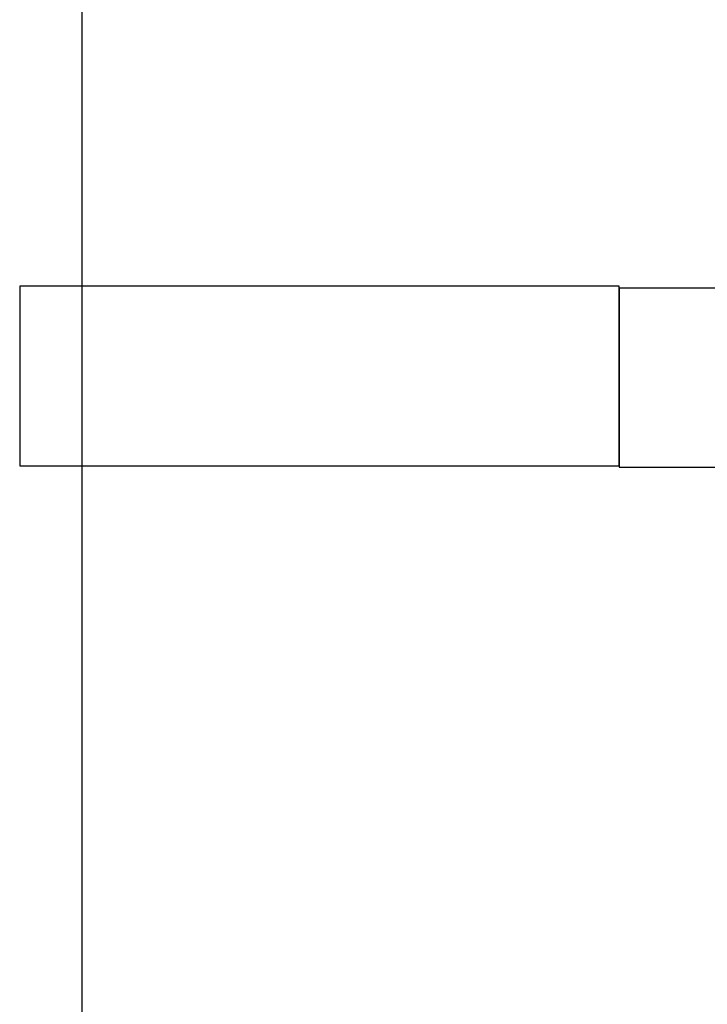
# Model space of a CAD drawing. Header units: millimetres. Extents: x 335 to 739279, y -1 to 84.
# Tile 105 of 244: x 388.46 to 391.5, y 22.59 to 26.95. Entities that reach past the tile are written whole.
import ezdxf

# ---------------------------------------------------------------- set-up
doc = ezdxf.new("R2010")
doc.units = ezdxf.units.MM
doc.header["$MEASUREMENT"] = 0

msp = doc.modelspace()

# ---------------------------------------------------------------- linework, layer by layer
at = {"color": 7}
for p, q in [((388.7368, 22.5099), (388.7368, 40.7529)), ((391.1128, 25.7739), (388.4598, 25.7739)), ((388.4598, 25.7739), (388.4598, 24.9779)), ((391.1128, 24.9779), (391.1128, 25.7739)), ((393.7658, 25.7659), (391.1128, 25.7659)), ((391.1128, 25.7659), (391.1128, 24.9729)), ((388.4598, 24.9779), (391.1128, 24.9779)), ((391.1128, 24.9729), (393.7658, 24.9729))]:
    msp.add_line(p, q, dxfattribs=at)

doc.saveas('drawing.dxf')
